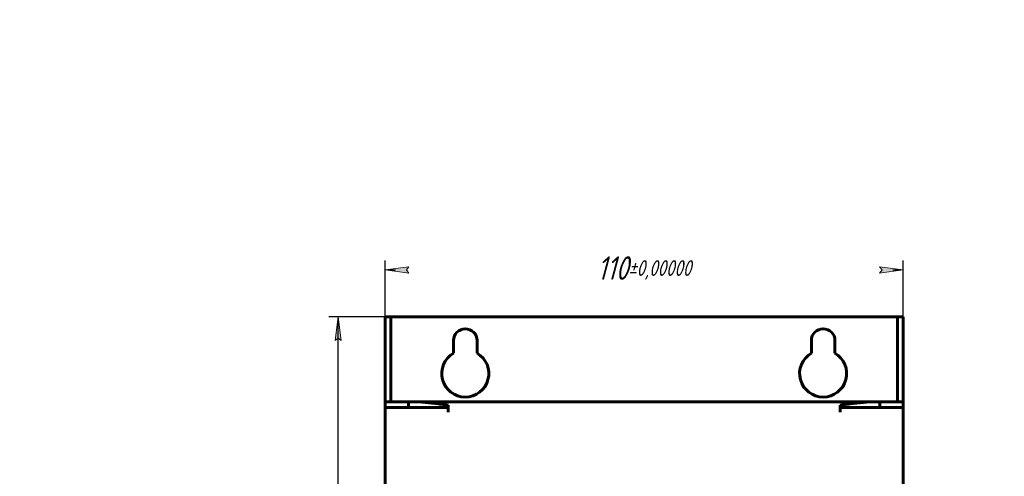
# Model space of a CAD drawing. Header units: millimetres. Extents: x 0 to 594, y 0 to 420.
# Tile 8 of 17: x 0 to 209, y 323 to 420. Entities that reach past the tile are written whole.
import ezdxf

# ---------------------------------------------------------------- set-up
doc = ezdxf.new("R2010")
doc.units = ezdxf.units.MM
doc.linetypes.add('K5LT_BASIC', pattern=[0])
doc.linetypes.add('K5LT_THIN', pattern=[0])
doc.layers.add('Системный слой', color=7, linetype='Continuous')
doc.styles.add('KDIMTEXTSTYLE', font='GOST_AU.SHX', dxfattribs={"width": 0.96, "oblique": 15, "height": 5})
doc.dimstyles.new('KDIMSTYLE (1.00)', dxfattribs={"dimtxt": 5, "dimasz": 1, "dimexe": 2, "dimexo": 0, "dimgap": 1, "dimtad": 1, "dimtxsty": 'KDIMTEXTSTYLE', "dimsah": 1, "dimcen": 0, "dimdle": 1, "dimadec": 0, "dimazin": 0, "dimtfac": 0.667, "dimtmove": 0, "dimatfit": 3, "dimfxl": 1, "dimtvp": 1, "dimtolj": 1, "dimtzin": 0, "dimarcsym": 0})

# ---------------------------------------------------------------- blocks, each defined once
blk = doc.blocks.new('KDIMARROW_01')
at = {"layer": 'Системный слой'}
blk.add_hatch(color=0, dxfattribs=at).paths.add_polyline_path([(-5, -0.66), (0, 0), (-5, 0.66), (-4.5, 0)])
at = {"layer": 'Системный слой', "color": 0, "linetype": 'K5LT_THIN', "lineweight": 18}
for p, q in [((-4.5, 0), (-5, 0.66)), ((-5, 0.66), (0, 0)), ((0, 0), (-5, -0.66)), ((-5, -0.66), (-4.5, 0)), ((0, 0), (-1, 0))]:
    blk.add_line(p, q, dxfattribs=at)

msp = doc.modelspace()

# ---------------------------------------------------------------- linework, layer by layer
at = {"layer": 'Системный слой', "color": 150, "linetype": 'K5LT_BASIC', "lineweight": 60, "true_color": 0x0080ff}
for p, q in [((78.816, 356.875), (77.616, 356.875)), ((77.616, 355.875), (77.616, 356.875)), ((77.616, 355.875), (77.616, 339.875)), ((78.816, 356.875), (78.816, 355.875)), ((79.816, 356.875), (78.816, 356.875)), ((78.816, 355.875), (78.816, 339.875)), ((79.816, 356.875), (185.416, 356.875)), ((186.416, 356.875), (185.416, 356.875)), ((186.416, 355.875), (186.416, 356.875)), ((186.416, 356.875), (187.616, 356.875)), ((186.416, 355.875), (186.416, 339.875)), ((187.616, 356.875), (187.616, 355.875)), ((187.616, 355.875), (187.616, 339.875)), ((92.116, 349.205), (92.116, 351.875)), ((97.116, 351.875), (97.116, 349.205)), ((168.116, 349.205), (168.116, 351.875)), ((173.116, 351.875), (173.116, 349.205)), ((77.616, 338.875), (77.616, 339.875)), ((77.616, 337.675), (77.616, 338.875)), ((77.616, 338.875), (79.108, 338.875)), ((78.816, 339.875), (78.816, 338.875)), ((82.575, 338.875), (79.108, 338.875)), ((82.575, 338.875), (82.575, 337.675)), ((182.656, 338.875), (82.575, 338.875)), ((186.123, 338.875), (182.656, 338.875)), ((182.656, 338.875), (182.656, 337.675)), ((186.123, 338.875), (187.616, 338.875)), ((186.416, 338.875), (186.416, 339.875)), ((187.616, 339.875), (187.616, 338.875)), ((187.616, 337.675), (187.616, 338.875)), ((79.108, 337.675), (77.616, 337.675)), ((77.616, 337.675), (77.616, 118.075)), ((79.021, 337.675), (79.246, 337.675)), ((90.398, 337.675), (79.246, 337.675)), ((90.398, 337.675), (90.967, 337.675)), ((90.967, 337.675), (90.967, 338.131)), ((90.967, 337.675), (90.967, 336.675)), ((174.264, 337.675), (174.264, 338.131)), ((174.264, 337.675), (174.264, 336.675)), ((174.264, 337.675), (174.833, 337.675)), ((185.985, 337.675), (174.833, 337.675)), ((185.985, 337.675), (186.123, 337.675)), ((187.616, 337.675), (186.123, 337.675)), ((187.616, 337.675), (187.616, 118.075))]:
    msp.add_line(p, q, dxfattribs=at)
for centre, radius, start, end in [((94.616, 351.875), 2.5, 0, 180), ((170.616, 351.875), 2.5, 0, 180), ((94.616, 344.875), 5, 120, 60), ((170.616, 344.875), 5, 120, 60)]:
    msp.add_arc(centre, radius, start, end, dxfattribs=at)
for points in [[(90.967, 338.131), (90.035, 338.287), (88.17, 338.558), (85.372, 338.816), (83.507, 338.875), (82.575, 338.875)], [(174.264, 338.131), (175.196, 338.287), (177.061, 338.558), (179.859, 338.816), (181.724, 338.875), (182.656, 338.875)]]:
    msp.add_open_spline(points, degree=3, dxfattribs=at)

# ---------------------------------------------------------------- dimensions: what is measured, and where the dimension line sits
at = {"layer": 'Системный слой', "color": 7}
msp.add_linear_dim(base=(187.616, 366.875), p1=(77.616, 337.675), p2=(187.616, 337.675), location=(132.616, 366.875), dimstyle='KDIMSTYLE (1.00)', override={"dimexo": 0, "dimpost": '\\H5.0;\\W0.965;\\Q15;<>', "dimblk1": 'KDIMARROW_01', "dimblk2": 'KDIMARROW_01', "dimse1": 0, "dimse2": 0, "dimclrt": 7, "dimtol": 1, "dimtp": 0, "dimtm": 0, "dimtdec": 5, "dimtolj": 1}, dxfattribs=at).render()
msp.add_linear_dim(base=(67.616, 356.875), p1=(79.816, 106.875), p2=(79.816, 356.875), angle=90, location=(67.616, 231.875), dimstyle='KDIMSTYLE (1.00)', override={"dimexo": 0, "dimpost": '\\H5.0;\\W0.965;\\Q15;<>', "dimblk1": 'KDIMARROW_01', "dimblk2": 'KDIMARROW_01', "dimse1": 0, "dimse2": 0, "dimclrt": 7, "dimtol": 1, "dimtp": 0, "dimtm": 0, "dimtdec": 5, "dimtolj": 1}, dxfattribs=at).render()

doc.saveas('drawing.dxf')
